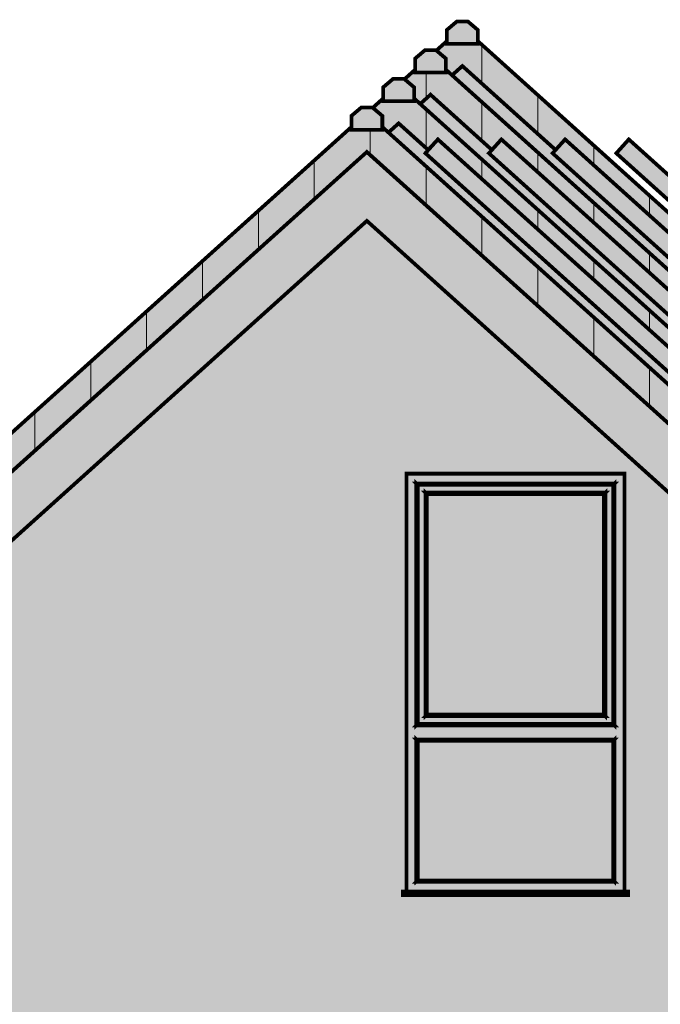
# Model space of a CAD drawing. Header units: millimetres. Extents: x 7675 to 41000, y -28700 to -10616.
# Tile 3 of 5: x 14019 to 17458, y -15903 to -10616. Entities that reach past the tile are written whole.
import ezdxf

# ---------------------------------------------------------------- set-up
doc = ezdxf.new("R2010")
doc.units = ezdxf.units.MM
doc.header["$MEASUREMENT"] = 0

msp = doc.modelspace()

# ---------------------------------------------------------------- hatches: boundary and pattern name
at = {"true_color": 0x2c3238}
for points in [[(16365, -10626.32), (16425, -10626.32), (16478, -10671.32), (16478, -10746.32), (16312, -10746.32), (16312, -10671.32)], [(16478, -10746.32), (16478, -10731.06), (16744, -10970.57), (17008, -11208.28), (17439, -11596.35), (17725.01, -11853.87), (19378, -13342.23), (19773.01, -13697.89), (20073.01, -13968.01), (20415.01, -14275.96), (20725.02, -14555.09), (20627.31, -14663.62), (20619.87, -14662.57), (20617.86, -14667.18), (20414.99, -14484.51), (20072.99, -14176.58), (19773, -13906.47), (19543.68, -13699.98), (19594.64, -13643.38), (19472, -13532.96), (19431, -13496.04), (19036, -13140.43), (18279.26, -12459.04), (18228.31, -12515.62), (18210.95, -12499.98), (18261.89, -12443.4), (16961.39, -11272.4), (16946.53, -11259.02), (16895.57, -11315.61), (16744, -11179.14), (16394.99, -10864.9), (16339.82, -10914.58), (16307, -10885.03), (16307, -10825.29), (16255.71, -10781.74), (16312, -10731.06), (16312, -10746.32)], [(16194, -10780.29), (16254, -10780.29), (16307, -10825.29), (16307, -10900.29), (16141, -10900.29), (16141, -10825.29)], [(16307, -10900.29), (16307, -10885.03), (19036, -13342.23), (19431, -13697.89), (19731, -13968.02), (20073.01, -14275.96), (20383.02, -14555.1), (20285.31, -14663.62), (20277.87, -14662.57), (20275.86, -14667.18), (20072.99, -14484.51), (19730.99, -14176.58), (19431, -13906.46), (19201.68, -13699.98), (19252.64, -13643.38), (19107, -13512.25), (19090, -13496.94), (18695, -13141.33), (17937.26, -12459.04), (17911.95, -12487.14), (17886.31, -12515.62), (17868.94, -12499.98), (17894.12, -12472.01), (17919.88, -12443.39), (16619.39, -11272.4), (16604.53, -11259.02), (16553.57, -11315.61), (16223.99, -11018.87), (16168.82, -11068.55), (16136, -11039), (16136, -10979.26), (16095, -10944.45), (16084.71, -10935.71), (16141, -10885.03), (16141, -10900.29)], [(16023, -10934.26), (16083, -10934.26), (16095, -10944.45), (16136, -10979.26), (16136, -11054.26), (15970, -11054.26), (15970, -10979.26)], [(16136, -11039), (18695, -13343.13), (19090, -13698.79), (19390, -13968.92), (19731.01, -14275.96), (20041.02, -14555.1), (19943.31, -14663.62), (19935.87, -14662.57), (19933.86, -14667.18), (19730.99, -14484.51), (19390, -14177.49), (19090, -13907.36), (18860.7, -13699.96), (18911.61, -13643.41), (17596.26, -12459.04), (17544.31, -12515.62), (17527.49, -12500.47), (17578.88, -12443.39), (16263.53, -11259.02), (16211.57, -11315.61), (16105.09, -11219.74), (16052.99, -11172.84), (15998.32, -11222.07), (15965.5, -11192.52), (15965.5, -11132.78), (15914.21, -11089.23), (15963, -11045.3), (15970, -11039), (15970, -11054.26), (16136, -11054.26)], [(15852.5, -11087.78), (15912.5, -11087.78), (15965.5, -11132.78), (15965.5, -11207.78), (15799.5, -11207.78), (15799.5, -11132.78)], [(15965.5, -11192.52), (19390.01, -14275.96), (19700.02, -14555.1), (19602.31, -14663.62), (19594.87, -14662.57), (19592.86, -14667.18), (19389.99, -14484.51), (15882, -11326.81), (12170.76, -14667.18), (12170.13, -14662.57), (12162.69, -14663.62), (12064.98, -14555.09), (15799.5, -11192.52), (15799.5, -11207.78), (15965.5, -11207.78)]]:
    msp.add_hatch(color=250, dxfattribs=at).paths.add_polyline_path(points)
at = {"true_color": 0xab9f90}
for points in [[(16395, -10864.9), (16744, -11179.14), (16895.57, -11315.61), (16879.62, -11333.33), (16894.48, -11346.71), (18195, -12517.69), (18211.49, -12500.47), (18228.31, -12515.62), (18212.36, -12533.33), (18508.21, -12799.72), (18497.46, -12799.46), (18493.73, -12803.59), (18488.01, -12808.45), (18477.03, -12799.72), (18457.54, -12821.38), (17725.01, -12161.81), (17439, -11904.29), (17008, -11516.21), (16744, -11278.5), (16395, -10964.26), (16339.82, -10914.58)], [(16224, -11018.87), (16553.57, -11315.61), (16544.29, -11325.92), (16537.62, -11333.33), (16552.48, -11346.71), (17852.99, -12517.69), (17869.49, -12500.47), (17886.31, -12515.62), (17870.36, -12533.34), (18166.21, -12799.72), (18155.46, -12799.46), (18151.73, -12803.59), (18146.01, -12808.45), (18135.03, -12799.72), (18115.53, -12821.38), (16224, -11118.23), (16168.82, -11068.55)], [(16053, -11172.84), (16105.09, -11219.74), (16212.12, -11316.11), (16196.62, -11333.33), (17511.98, -12517.69), (17527.49, -12500.47), (17544.86, -12516.12), (17529.36, -12533.33), (18695.18, -13582.88), (18825.16, -13699.96), (18844.82, -13717.59), (18860.23, -13700.48), (19090, -13907.36), (19390, -14177.49), (19731, -14484.53), (19915.01, -14650.21), (19730.99, -14854.56), (19718.37, -14843.2), (19721.91, -14813.11), (19725.29, -14784.42), (19727.57, -14765.04), (19729.22, -14751.12), (19729.08, -14745.39), (19731.28, -14743.18), (19743.01, -14721.74), (19746.26, -14707.07), (19752.09, -14707.89), (19759.28, -14705.68), (19763.8, -14696.41), (19761.79, -14689.86), (19755.29, -14685.11), (19751.23, -14684.54), (19602.31, -14663.62), (19700.02, -14555.09), (19390, -14275.95), (19090, -14005.83), (18695, -13650.17), (16095, -11309.12), (16080.61, -11296.16), (16053, -11271.3), (15998.32, -11222.07)], [(15882.5, -11326.36), (19390, -14484.52), (19574.01, -14650.21), (19389.99, -14854.56), (15882.5, -11696.4), (12374.78, -14854.33), (12190.99, -14650.2)]]:
    msp.add_hatch(color=253, dxfattribs=at).paths.add_polyline_path(points)
at = {"true_color": 0x494d54}
for points in [[(16263.53, -11259.02), (17578.88, -12443.39), (17511.98, -12517.69), (16196.62, -11333.33)], [(16604.53, -11259.02), (16619.39, -11272.4), (17919.88, -12443.39), (17894.12, -12472.01), (17852.98, -12517.69), (16552.48, -11346.71), (16537.62, -11333.33), (16544.29, -11325.92)], [(16946.53, -11259.02), (16961.39, -11272.4), (18261.89, -12443.4), (18194.98, -12517.69), (16894.48, -11346.71), (16879.62, -11333.33)], [(17288.53, -11259.02), (17303.39, -11272.4), (17344.01, -11308.97), (18603.88, -12443.39), (18536.98, -12517.69), (17344.01, -11443.53), (17236.48, -11346.71), (17221.62, -11333.33)], [(16148, -13107), (16155, -13114), (16155, -14398), (16148, -14405)], [(16148, -13107), (17212, -13107), (17205, -13114), (16155, -13114), (16152.67, -13111.67)], [(17212, -13107), (17212, -14405), (17205, -14398), (17205, -13114)], [(16197, -13156), (16205, -13164), (16205, -14348), (16197, -14355)], [(16197, -13156), (17163, -13156), (17155, -13164), (16205, -13164)], [(17155, -13164), (17163, -13156), (17162, -14355), (17155, -14348)], [(16205, -14348), (17155, -14348), (17162, -14355), (16197, -14356)], [(16155, -14398), (17205, -14398), (17212, -14405), (16148, -14405)], [(16148, -14481), (16155, -14488), (16155, -15238), (16148, -15243.68)], [(16148, -14481), (17212, -14481), (17205, -14488), (16155, -14488)], [(17212, -14481), (17210.69, -15243.68), (17205, -15238), (17205, -14488)], [(16155, -15238), (17205, -15238), (17212, -15245), (16148, -15245)], [(16075, -15297.5), (17285, -15297.5), (17285, -15317.5), (16075, -15317.5)]]:
    msp.add_hatch(color=251, dxfattribs=at).paths.add_polyline_path(points)
at = {"true_color": 0xdad9de}
h = msp.add_hatch(color=254, dxfattribs=at)
h.paths.add_polyline_path([(15882.5, -11696.404), (19090, -14584.45254597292), (19090, -21202), (16063, -21202), (16063, -18992), (14063, -18992), (14063, -21202), (12675, -21202), (12675, -14584.45), (13128.63, -14176), (14574.03777090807, -12874.54673287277), (15882.49666816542, -11696.404)])
h.paths.add_polyline_path([(18465, -18266.5), (18445, -18266.5), (18445, -16023), (17275, -16023), (17275, -18266.5), (17255, -18266.5), (17255, -18286.5), (18465, -18286.5)])
h.paths.add_polyline_path([(17285, -15297.5), (17265, -15297.5), (17265, -13054), (16095, -13054), (16095, -15297.5), (16075, -15297.5), (16075, -15317.5), (17285, -15317.5)])
at = {"true_color": 0x494d54}
h = msp.add_hatch(color=251, dxfattribs=at)
h.paths.add_polyline_path([(17265, -13054), (17265, -15297.5), (16095, -15297.5), (16095, -13054)])
h.paths.add_polyline_path([(16148, -14481), (16148, -15245), (17212, -15245), (17212, -14481)])
h.paths.add_polyline_path([(17212, -13107), (16148, -13107), (16148, -14405), (17212, -14405)])
h = msp.add_hatch(color=251, dxfattribs=at)
h.paths.add_polyline_path([(17205, -13114), (17205, -14398), (16155, -14398), (16155, -13114)])
h.paths.add_polyline_path([(17163, -13156), (17162.999, -13156), (16197, -13156), (16197, -14356), (17163, -14356)])
at = {"true_color": 0xe0e2ed}
for points in [[(16205, -13164), (17155, -13164), (17155, -14348), (16205, -14348)], [(16155, -14488), (17205, -14488), (17205, -15238), (16155, -15238)]]:
    msp.add_hatch(color=254, dxfattribs=at).paths.add_polyline_path(points)

# ---------------------------------------------------------------- linework, layer by layer
at = {"color": 18, "lineweight": 20, "true_color": 0x070707, "const_width": 20}
for points in [[(16365, -10626.32), (16425, -10626.32), (16478, -10671.32), (16478, -10746.32), (16312, -10746.32), (16312, -10671.32), (16365, -10626.32)], [(18261.89, -12443.4), (16961.39, -11272.4), (16946.53, -11259.02), (16895.57, -11315.61), (16744, -11179.14), (16394.99, -10864.9), (16339.82, -10914.58), (16307, -10885.03), (16307, -10825.29), (16255.71, -10781.74), (16312, -10731.06), (16312, -10746.32), (16478, -10746.32)], [(16478, -10746.32), (16478, -10731.06), (16744, -10970.57), (17008, -11208.28), (17439, -11596.35), (17725.01, -11853.87)], [(16194, -10780.29), (16254, -10780.29), (16307, -10825.29), (16307, -10900.29), (16141, -10900.29), (16141, -10825.29), (16194, -10780.29)], [(17919.88, -12443.39), (16619.39, -11272.4), (16604.53, -11259.02), (16553.57, -11315.61), (16223.99, -11018.87), (16168.82, -11068.55), (16136, -11039), (16136, -10979.26), (16095, -10944.45), (16084.71, -10935.71), (16141, -10885.03), (16141, -10900.29), (16307, -10900.29)], [(16307, -10900.29), (16307, -10885.03), (19036, -13342.23)], [(16395, -10864.9), (16744, -11179.14), (16895.57, -11315.61), (16879.62, -11333.33), (16894.48, -11346.71), (18195, -12517.69), (18211.49, -12500.47), (18228.31, -12515.62), (18212.36, -12533.33), (18508.21, -12799.72), (18497.46, -12799.46), (18493.73, -12803.59), (18488.01, -12808.45), (18477.03, -12799.72), (18457.54, -12821.38), (17725.01, -12161.81), (17439, -11904.29), (17008, -11516.21), (16744, -11278.5), (16395, -10964.26), (16339.82, -10914.58), (16395, -10864.9)], [(16023, -10934.26), (16083, -10934.26), (16095, -10944.45), (16136, -10979.26), (16136, -11054.26), (15970, -11054.26), (15970, -10979.26), (16023, -10934.26)], [(17578.88, -12443.39), (16263.53, -11259.02), (16211.57, -11315.61), (16105.09, -11219.74), (16052.99, -11172.84), (15998.32, -11222.07), (15965.5, -11192.52), (15965.5, -11132.78), (15914.21, -11089.23), (15963, -11045.3), (15970, -11039), (15970, -11054.26), (16136, -11054.26), (16136, -11039)], [(16136, -11039), (18695, -13343.13)], [(16224, -11018.87), (16553.57, -11315.61), (16544.29, -11325.92), (16537.62, -11333.33), (16552.48, -11346.71), (17852.99, -12517.69), (17869.49, -12500.47), (17886.31, -12515.62), (17870.36, -12533.34), (18166.21, -12799.72), (18155.46, -12799.46), (18151.73, -12803.59), (18146.01, -12808.45), (18135.03, -12799.72), (18115.53, -12821.38), (16224, -11118.23), (16168.82, -11068.55), (16224, -11018.87)], [(15852.5, -11087.78), (15912.5, -11087.78), (15965.5, -11132.78), (15965.5, -11207.78), (15799.5, -11207.78), (15799.5, -11132.78), (15852.5, -11087.78)], [(15965.5, -11192.52), (19390.01, -14275.96), (19700.02, -14555.1), (19602.31, -14663.62), (19594.87, -14662.57), (19592.86, -14667.18), (19389.99, -14484.51), (15882, -11326.81), (12170.76, -14667.18), (12170.13, -14662.57), (12162.69, -14663.62), (12064.98, -14555.09), (15799.5, -11192.52), (15799.5, -11207.78), (15965.5, -11207.78), (15965.5, -11192.52)], [(18695, -13650.17), (16095, -11309.12), (16080.61, -11296.16), (16053, -11271.3), (15998.32, -11222.07), (16053, -11172.84)], [(16053, -11172.84), (16105.09, -11219.74), (16212.12, -11316.11), (16196.62, -11333.33), (17511.98, -12517.69)], [(16263.53, -11259.02), (17578.88, -12443.39), (17511.98, -12517.69), (16196.62, -11333.33), (16263.53, -11259.02)], [(16604.53, -11259.02), (16619.39, -11272.4), (17919.88, -12443.39), (17894.12, -12472.01), (17852.98, -12517.69), (16552.48, -11346.71), (16537.62, -11333.33), (16544.29, -11325.92), (16604.53, -11259.02)], [(16946.53, -11259.02), (16961.39, -11272.4), (18261.89, -12443.4), (18194.98, -12517.69), (16894.48, -11346.71), (16879.62, -11333.33), (16946.53, -11259.02)], [(17288.53, -11259.02), (17303.39, -11272.4), (17344.01, -11308.97), (18603.88, -12443.39), (18536.98, -12517.69), (17344.01, -11443.53), (17236.48, -11346.71), (17221.62, -11333.33), (17288.53, -11259.02)], [(15882.5, -11326.36), (19390, -14484.52), (19574.01, -14650.21), (19389.99, -14854.56), (15882.5, -11696.4), (12374.78, -14854.33), (12190.99, -14650.2), (15882.5, -11326.36)], [(15882.5, -11696.404), (19090, -14584.45254597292), (19090, -21202), (16063, -21202), (16063, -18992), (14063, -18992), (14063, -21202), (12675, -21202), (12675, -14584.45), (13128.63, -14176), (14574.03777090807, -12874.54673287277), (15882.49666816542, -11696.404), (15882.5, -11696.404)], [(17285, -15297.5), (17265, -15297.5), (17265, -13054), (16095, -13054), (16095, -15297.5), (16075, -15297.5), (16075, -15317.5), (17285, -15317.5), (17285, -15297.5)], [(17265, -13054), (17265, -15297.5), (16095, -15297.5), (16095, -13054), (17265, -13054)], [(16148, -13107), (16155, -13114), (16155, -14398), (16148, -14405), (16148, -13107)], [(16148, -13107), (17212, -13107), (17205, -13114), (16155, -13114), (16152.67, -13111.67), (16148, -13107)], [(17212, -13107), (16148, -13107), (16148, -14405), (17212, -14405), (17212, -13107)], [(17205, -13114), (17205, -14398), (16155, -14398), (16155, -13114), (17205, -13114)], [(17212, -13107), (17212, -14405), (17205, -14398), (17205, -13114), (17212, -13107)], [(16197, -13156), (16205, -13164), (16205, -14348), (16197, -14355), (16197, -13156)], [(16197, -13156), (17163, -13156), (17155, -13164), (16205, -13164), (16197, -13156)], [(17163, -13156), (17162.999, -13156), (16197, -13156), (16197, -14356), (17163, -14356), (17163, -13156)], [(16205, -13164), (17155, -13164), (17155, -14348), (16205, -14348), (16205, -13164)], [(17155, -13164), (17163, -13156), (17162, -14355), (17155, -14348), (17155, -13164)], [(16205, -14348), (17155, -14348), (17162, -14355), (16197, -14356), (16205, -14348)], [(16155, -14398), (17205, -14398), (17212, -14405), (16148, -14405), (16155, -14398)], [(16148, -14481), (16155, -14488), (16155, -15238), (16148, -15243.68), (16148, -14481)], [(16148, -14481), (17212, -14481), (17205, -14488), (16155, -14488), (16148, -14481)], [(16148, -14481), (16148, -15245), (17212, -15245), (17212, -14481), (16148, -14481)], [(16155, -14488), (17205, -14488), (17205, -15238), (16155, -15238), (16155, -14488)], [(17212, -14481), (17210.69, -15243.68), (17205, -15238), (17205, -14488), (17212, -14481)], [(16155, -15238), (17205, -15238), (17212, -15245), (16148, -15245), (16155, -15238)], [(16075, -15297.5), (17285, -15297.5), (17285, -15317.5), (16075, -15317.5), (16075, -15297.5)]]:
    msp.add_lwpolyline(points, dxfattribs=at)
at = {"color": 18, "lineweight": 20, "true_color": 0x070707}
for points in [[(16500, -10959), (16500, -10751)], [(16200, -11039), (16200, -10900)], [(16800, -11229), (16800, -11021)], [(16200, -11305), (16200, -11097)], [(16500, -11267), (16500, -11059)], [(15900, -11342), (15900, -11207)], [(17100, -11398), (17100, -11291)], [(16800, -11435), (16800, -11329)], [(15600, -11580), (15600, -11371)], [(16200, -11612), (16200, -11404)], [(16500, -11472), (16500, -11367)], [(17400, -11668), (17400, -11561)], [(17100, -11706), (17100, -11599)], [(15300, -11850), (15300, -11641)], [(16500, -11883), (16500, -11674)], [(16800, -11742), (16800, -11637)], [(17400, -11976), (17400, -11869)], [(15000, -12120), (15000, -11911)], [(16800, -12153), (16800, -11944)], [(17100, -12013), (17100, -11907)], [(14700, -12390), (14700, -12182)], [(17400, -12283), (17400, -12177)], [(17100, -12423), (17100, -12214)], [(14400, -12660), (14400, -12452)], [(17400, -12693), (17400, -12484)], [(14100, -12930), (14100, -12722)]]:
    msp.add_lwpolyline(points, dxfattribs=at)

doc.saveas('drawing.dxf')
